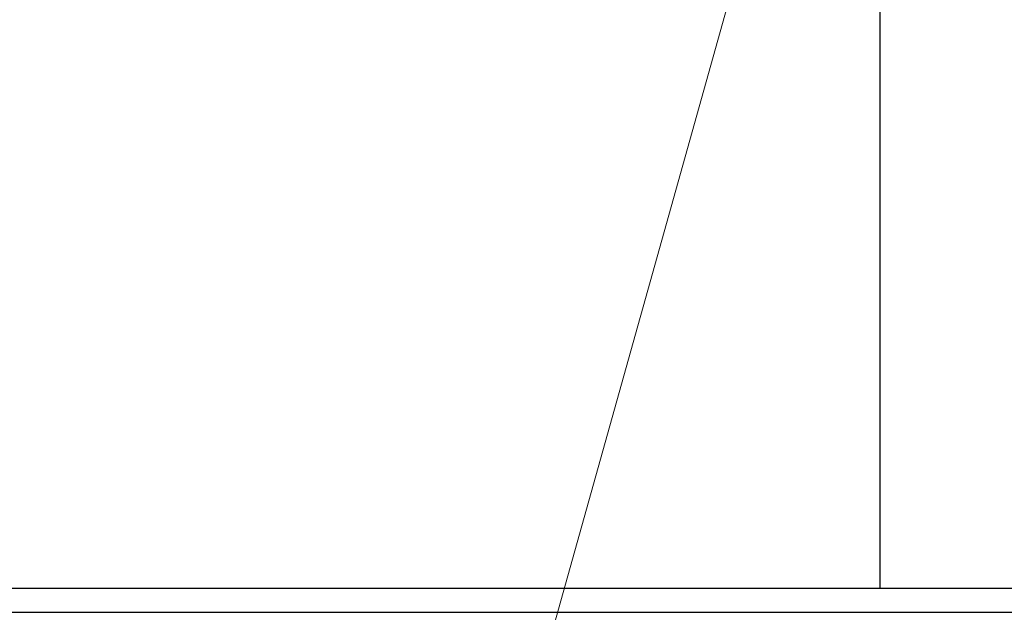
# Model space of a CAD drawing. Header units: millimetres. Extents: x -105 to 192, y -71 to 139.
# Tile 6 of 42: x 18 to 40, y 10 to 23. Entities that reach past the tile are written whole.
import ezdxf
from ezdxf import colors
from ezdxf.entities.mleader import LeaderData, LeaderLine
from ezdxf.math import Vec2, Vec3

# ---------------------------------------------------------------- set-up
doc = ezdxf.new("R2010")
doc.units = ezdxf.units.MM
doc.header["$LTSCALE"] = 1.5
doc.linetypes.add('PHL_THICK', pattern=[0])
doc.layers.get('0').update_dxf_attribs({"linetype": 'CONTINUOUS'})
doc.layers.add('PROJECTION', color=7, linetype='CONTINUOUS')

# ---------------------------------------------------------------- blocks, each defined once
blk = doc.blocks.new('_Dot')
at = {"color": 0, "linetype": 'ByBlock', "lineweight": -2}
blk.add_line((-0.5, 0), (-1, 0), dxfattribs=at)
at = {"color": 0, "linetype": 'ByBlock', "const_width": 0.5}
blk.add_lwpolyline([(-0.25, 0, 1), (0.25, 0, 1)], format="xyb", close=True, dxfattribs=at)

msp = doc.modelspace()

# ---------------------------------------------------------------- linework, layer by layer
at = {"layer": 'PROJECTION', "color": 7, "linetype": 'PHL_THICK'}
for p, q in [((37.35, 10.229), (37.35, 27.379)), ((4.05, 10.229), (37.35, 10.229)), ((37.35, 10.229), (41.5, 10.229)), ((0, 9.679), (55.55, 9.679))]:
    msp.add_line(p, q, dxfattribs=at)

# ---------------------------------------------------------------- leaders
ml = msp.add_multileader_mtext('Standard')
ml.set_content('{\\fMS PGothic|b0|i0|c128|p50;④}', color=256, style='STANDARD')
ml.set_leader_properties(lineweight=5)
ml.set_arrow_properties(name='DOT')
ml.build(insert=Vec2(0, 0))
ml.multileader.update_dxf_attribs({"text_right_attachment_type": 6, "dogleg_length": 0, "arrow_head_size": 1})
ctx = ml.context
ctx.base_point, ctx.char_height, ctx.arrow_head_size, ctx.plane_origin = Vec3(15.875, -11.586), 2.5, 1, Vec3(36.274, 32.1)
ctx.right_attachment, ctx.text_align_type = 6, 2
notes = []
notes.append((ctx, [(0, (1, 1, 0), (23.37, -13.116), (-1, 0), 0, [(0, [(36.274, 32.1), (23.501, -13.562)], 0, [])])]))
ctx.mtext.insert, ctx.mtext.alignment, ctx.mtext.flow_direction = Vec3(21.37, -10.116), 3, 5
for ctx, leaders in notes:
    for number, flags, end, landing, length, lines in leaders:
        leader = LeaderData()
        leader.index, (leader.has_last_leader_line, leader.has_dogleg_vector, leader.attachment_direction) = number, flags
        leader.last_leader_point, leader.dogleg_vector, leader.dogleg_length = Vec3(end), Vec3(landing), length
        for number, points, colour, breaks in lines:
            line = LeaderLine()
            line.index, line.vertices, line.color, line.breaks = number, Vec3.list(points), colors.encode_raw_color(colour), breaks
            leader.lines.append(line)
        ctx.leaders.append(leader)

doc.saveas('drawing.dxf')
